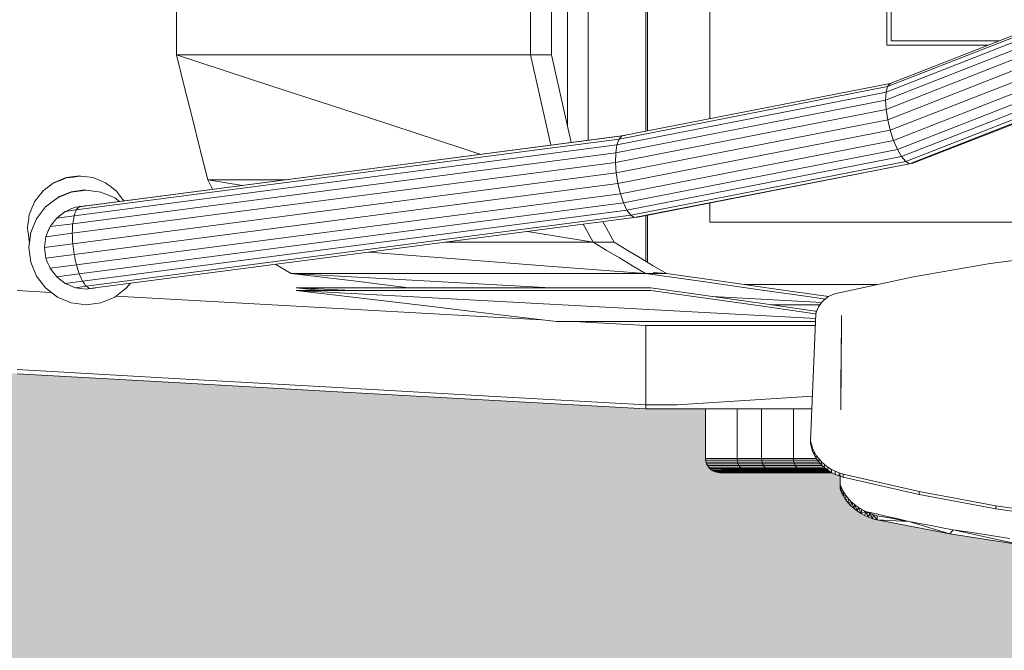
# Model space of a CAD drawing. Header units: inches. Extents: x 1931 to 3173, y 8366 to 8904.
# Tile 29 of 55: x 2881 to 2923, y 8745 to 8772. Entities that reach past the tile are written whole.
import ezdxf

# ---------------------------------------------------------------- set-up
doc = ezdxf.new("R2010")
doc.units = ezdxf.units.IN
doc.header["$MEASUREMENT"] = 0
for name, color, linetype, lineweight in [('A-DETL-GENF-1', 30, 'Continuous', 9), ('C-BLDG-PADS', 91, 'Continuous', 9), ('G-IMPT', 8, 'Continuous', 9)]:
    doc.layers.add(name, color=color, linetype=linetype, lineweight=lineweight)

# ---------------------------------------------------------------- blocks, each defined once
blk = doc.blocks.new('Boat_and_Trailer_14084 - Boat - Trailer - No Boat_dwg-1048090-FLOOR PLAN - BASEMENT')
at = {"layer": 'G-IMPT'}
for p, q in [((-143.026, -38.397), (-141.988, -19.32)), ((-141.988, -19.32), (-142.274, -21.711)), ((-141.988, -19.426), (-141.988, -19.32)), ((-141.988, -19.426), (-141.988, -19.532)), ((-141.988, -19.639), (-141.988, -19.532)), ((-141.988, -19.745), (-141.988, -19.639)), ((-141.988, -19.745), (-141.988, -22.893)), ((-142.561, -24.102), (-142.274, -21.711)), ((-141.988, -22.893), (-141.988, -26.042)), ((-142.561, -24.102), (-142.848, -26.493)), ((-141.988, -26.042), (-141.988, -29.191)), ((-142.848, -26.493), (-143.135, -28.884)), ((-143.135, -31.762), (-143.135, -28.884)), ((-141.988, -29.191), (-141.988, -32.339)), ((-143.135, -31.762), (-143.135, -34.64)), ((-142.274, -34.354), (-141.988, -32.339)), ((-148.669, -34.743), (-148.646, -34.678)), ((-148.616, -34.616), (-148.646, -34.678)), ((-148.646, -35.83), (-148.646, -34.678)), ((-148.577, -34.559), (-148.616, -34.616)), ((-148.616, -35.77), (-148.616, -34.616)), ((-148.577, -34.559), (-148.532, -34.507)), ((-148.577, -35.714), (-148.577, -34.559)), ((-148.48, -34.462), (-148.532, -34.507)), ((-148.532, -35.663), (-148.532, -34.507)), ((-148.422, -34.423), (-148.48, -34.462)), ((-148.48, -34.462), (-148.48, -35.618)), ((-148.422, -34.423), (-148.361, -34.393)), ((-148.422, -35.581), (-148.422, -34.423)), ((-148.295, -34.371), (-148.361, -34.393)), ((-148.361, -35.551), (-148.361, -34.393)), ((-148.227, -34.357), (-148.295, -34.371)), ((-148.295, -35.529), (-148.295, -34.371)), ((-148.158, -34.353), (-148.227, -34.357)), ((-148.227, -35.516), (-148.227, -34.357)), ((-146.344, -34.353), (-148.158, -34.353)), ((-148.158, -35.511), (-148.158, -34.353)), ((-143.135, -34.64), (-143.135, -37.519)), ((-142.561, -36.368), (-142.274, -34.354)), ((-148.682, -34.811), (-148.687, -34.88)), ((-148.687, -36.028), (-148.687, -34.88)), ((-148.669, -34.743), (-148.682, -34.811)), ((-148.682, -35.961), (-148.682, -34.811)), ((-148.669, -35.894), (-148.669, -34.743)), ((-148.569, -36.086), (-148.569, -34.938)), ((-148.616, -35.77), (-148.646, -35.83)), ((-148.577, -35.714), (-148.616, -35.77)), ((-148.616, -35.77), (-148.616, -36.655)), ((-148.577, -35.714), (-148.569, -35.704)), ((-148.577, -35.714), (-148.577, -36.602)), ((-148.532, -35.663), (-148.569, -35.704)), ((-148.489, -35.626), (-148.532, -35.663)), ((-148.532, -35.663), (-148.532, -36.554)), ((-148.48, -35.618), (-148.489, -35.626)), ((-148.422, -35.581), (-148.48, -35.618)), ((-148.48, -36.512), (-148.48, -35.618)), ((-148.361, -35.551), (-148.422, -35.581)), ((-148.422, -36.477), (-148.422, -35.581)), ((-148.361, -35.551), (-148.295, -35.529)), ((-148.361, -35.551), (-148.361, -36.449)), ((-148.227, -35.516), (-148.295, -35.529)), ((-148.295, -36.428), (-148.295, -35.529)), ((-148.158, -35.511), (-148.227, -35.516)), ((-148.227, -36.416), (-148.227, -35.516)), ((-148.158, -36.412), (-148.158, -35.511)), ((-148.158, -35.511), (-146.344, -35.511)), ((-148.682, -35.961), (-148.687, -36.028)), ((-148.687, -36.028), (-148.687, -36.899)), ((-148.669, -35.894), (-148.682, -35.961)), ((-148.682, -36.835), (-148.682, -35.961)), ((-148.646, -35.83), (-148.669, -35.894)), ((-148.669, -36.773), (-148.669, -35.894)), ((-148.646, -36.712), (-148.646, -35.83)), ((-148.569, -36.953), (-148.569, -36.086)), ((-148.489, -36.52), (-148.532, -36.554)), ((-148.48, -36.512), (-148.489, -36.52)), ((-148.422, -36.477), (-148.48, -36.512)), ((-148.48, -37.677), (-148.48, -36.512)), ((-148.422, -36.477), (-148.361, -36.449)), ((-148.422, -37.645), (-148.422, -36.477)), ((-148.295, -36.428), (-148.361, -36.449)), ((-148.361, -37.619), (-148.361, -36.449)), ((-148.227, -36.416), (-148.295, -36.428)), ((-148.295, -37.6), (-148.295, -36.428)), ((-148.158, -36.412), (-148.227, -36.416)), ((-148.227, -37.588), (-148.227, -36.416)), ((-148.158, -37.584), (-148.158, -36.412)), ((-148.158, -36.412), (-146.344, -36.412)), ((-142.848, -38.383), (-142.561, -36.368)), ((-148.682, -36.835), (-148.687, -36.899)), ((-148.669, -36.773), (-148.682, -36.835)), ((-148.682, -36.835), (-148.682, -37.974)), ((-148.646, -36.712), (-148.669, -36.773)), ((-148.669, -36.773), (-148.669, -37.917)), ((-148.646, -36.712), (-148.616, -36.655)), ((-148.646, -36.712), (-148.646, -37.861)), ((-148.577, -36.602), (-148.616, -36.655)), ((-148.616, -37.808), (-148.616, -36.655)), ((-148.577, -36.602), (-148.569, -36.593)), ((-148.577, -37.76), (-148.577, -36.602)), ((-148.532, -36.554), (-148.569, -36.593)), ((-148.532, -36.554), (-148.532, -37.716)), ((-148.687, -36.899), (-148.687, -38.033)), ((-148.569, -38.082), (-148.569, -36.953)), ((-148.361, -37.619), (-148.295, -37.6)), ((-148.227, -37.588), (-148.295, -37.6)), ((-148.295, -38.521), (-148.295, -37.6)), ((-148.158, -37.584), (-148.227, -37.588)), ((-148.227, -38.47), (-148.227, -37.588)), ((-146.344, -37.584), (-148.158, -37.584)), ((-148.158, -38.421), (-148.158, -37.584)), ((-143.135, -38.393), (-143.135, -37.519)), ((-148.669, -37.917), (-148.682, -37.974)), ((-148.646, -37.861), (-148.669, -37.917)), ((-148.669, -38.963), (-148.669, -37.917)), ((-148.646, -37.861), (-148.616, -37.808)), ((-148.646, -38.928), (-148.646, -37.861)), ((-148.616, -37.808), (-148.577, -37.76)), ((-148.616, -38.879), (-148.616, -37.808)), ((-148.577, -37.76), (-148.569, -37.752)), ((-148.577, -38.823), (-148.577, -37.76)), ((-148.532, -37.716), (-148.569, -37.752)), ((-148.489, -37.684), (-148.532, -37.716)), ((-148.532, -37.716), (-148.532, -38.763)), ((-148.48, -37.677), (-148.489, -37.684)), ((-148.422, -37.645), (-148.48, -37.677)), ((-148.48, -38.7), (-148.48, -37.677)), ((-148.422, -37.645), (-148.361, -37.619)), ((-148.422, -38.639), (-148.422, -37.645)), ((-148.361, -38.579), (-148.361, -37.619)), ((-148.682, -37.974), (-148.687, -38.033)), ((-148.687, -38.996), (-148.687, -38.033)), ((-148.682, -38.987), (-148.682, -37.974)), ((-148.569, -38.812), (-148.569, -38.082)), ((-142.851, -38.405), (-142.848, -38.383))]:
    blk.add_line(p, q, dxfattribs=at)
blk = doc.blocks.new('Boat_and_Trailer_14084 - Boat - Ski Bar and Boards_dwg-1048089-FLOOR PLAN - BASEMENT')
at = {"layer": 'G-IMPT'}
for p, q in [((-141.564, -9.783), (-141.056, -9.573)), ((-140.512, -9.501), (-141.056, -9.573)), ((-140.512, -9.501), (-139.967, -9.573)), ((-139.967, -9.573), (-139.46, -9.783)), ((-142.334, -10.553), (-141.999, -10.117)), ((-141.999, -10.117), (-141.564, -9.783)), ((-140.908, -10.127), (-140.809, -10.114)), ((-140.809, -10.114), (-140.71, -10.101)), ((-140.611, -10.088), (-140.71, -10.101)), ((-140.512, -10.075), (-140.611, -10.088)), ((-140.376, -11.113), (-140.512, -10.075)), ((-140.413, -10.088), (-140.512, -10.075)), ((-140.413, -10.088), (-140.314, -10.101)), ((-140.215, -10.114), (-140.314, -10.101)), ((-140.314, -10.101), (-140.116, -10.127)), ((-140.215, -10.114), (-140.116, -10.127)), ((-139.46, -9.783), (-139.024, -10.117)), ((-138.69, -10.553), (-139.024, -10.117)), ((-141.594, -10.523), (-141.515, -10.462)), ((-141.515, -10.462), (-141.435, -10.401)), ((-141.356, -10.341), (-141.435, -10.401)), ((-141.277, -10.28), (-141.356, -10.341)), ((-141.185, -10.242), (-141.277, -10.28)), ((-141.151, -11.246), (-141.277, -10.28)), ((-141.185, -10.242), (-141.092, -10.203)), ((-141, -10.165), (-141.092, -10.203)), ((-141, -10.165), (-140.908, -10.127)), ((-140.772, -11.164), (-140.908, -10.127)), ((-139.989, -11.094), (-140.116, -10.127)), ((-140.116, -10.127), (-140.023, -10.165)), ((-139.931, -10.203), (-140.023, -10.165)), ((-139.747, -10.28), (-139.931, -10.203)), ((-139.931, -10.203), (-139.839, -10.242)), ((-139.747, -10.28), (-139.839, -10.242)), ((-139.638, -11.111), (-139.747, -10.28)), ((-139.667, -10.341), (-139.747, -10.28)), ((-139.588, -10.401), (-139.667, -10.341)), ((-139.588, -10.401), (-139.509, -10.462)), ((-139.509, -10.462), (-139.43, -10.523)), ((-142.334, -10.553), (-142.544, -11.06)), ((-141.837, -10.84), (-141.875, -10.932)), ((-141.776, -10.761), (-141.837, -10.84)), ((-141.754, -11.476), (-141.837, -10.84)), ((-141.776, -10.761), (-141.715, -10.681)), ((-141.715, -10.681), (-141.655, -10.602)), ((-141.655, -10.602), (-141.594, -10.523)), ((-141.485, -11.353), (-141.594, -10.523)), ((-139.346, -11.161), (-139.43, -10.523)), ((-139.43, -10.523), (-139.369, -10.602)), ((-139.308, -10.681), (-139.369, -10.602)), ((-139.247, -10.761), (-139.308, -10.681)), ((-139.187, -10.84), (-139.247, -10.761)), ((-139.148, -10.932), (-139.187, -10.84)), ((-139.134, -11.242), (-139.187, -10.84)), ((-138.479, -11.06), (-138.69, -10.553)), ((-138.657, -10.599), (-138.686, -10.562)), ((-138.657, -10.599), (-138.466, -11.06)), ((-142.616, -11.605), (-142.544, -11.06)), ((-141.99, -11.209), (-142.003, -11.308)), ((-141.952, -11.117), (-141.99, -11.209)), ((-141.938, -11.608), (-141.99, -11.209)), ((-141.952, -11.117), (-141.913, -11.024)), ((-141.875, -10.932), (-141.913, -11.024)), ((-140.962, -11.205), (-141.056, -11.226)), ((-140.962, -11.205), (-141.056, -11.226)), ((-140.867, -11.185), (-140.962, -11.205)), ((-140.867, -11.185), (-140.962, -11.205)), ((-140.772, -11.164), (-140.867, -11.185)), ((-140.772, -11.164), (-140.867, -11.185)), ((-140.673, -11.152), (-140.772, -11.164)), ((-140.673, -11.152), (-140.772, -11.164)), ((-140.772, -11.164), (-138.167, -31.134)), ((-140.574, -11.139), (-140.673, -11.152)), ((-140.574, -11.139), (-140.673, -11.152)), ((-140.475, -11.126), (-140.574, -11.139)), ((-140.475, -11.126), (-140.574, -11.139)), ((-140.475, -11.126), (-140.376, -11.113)), ((-140.475, -11.126), (-140.376, -11.113)), ((-140.376, -11.113), (-140.28, -11.108)), ((-140.376, -11.113), (-140.28, -11.108)), ((-137.772, -31.073), (-140.376, -11.113)), ((-140.183, -11.104), (-140.28, -11.108)), ((-140.183, -11.104), (-140.28, -11.108)), ((-140.086, -11.099), (-140.183, -11.104)), ((-140.086, -11.099), (-140.183, -11.104)), ((-140.086, -11.099), (-139.989, -11.094)), ((-140.086, -11.099), (-139.989, -11.094)), ((-139.989, -11.094), (-139.946, -11.096)), ((-137.386, -31.047), (-139.989, -11.094)), ((-139.989, -11.094), (-139.946, -11.096)), ((-139.946, -11.096), (-139.902, -11.099)), ((-139.902, -11.099), (-139.858, -11.101)), ((-139.814, -11.103), (-139.858, -11.101)), ((-139.814, -11.103), (-139.858, -11.101)), ((-139.77, -11.105), (-139.814, -11.103)), ((-139.77, -11.105), (-139.814, -11.103)), ((-139.77, -11.105), (-139.726, -11.107)), ((-139.77, -11.105), (-139.726, -11.107)), ((-139.682, -11.109), (-139.726, -11.107)), ((-139.682, -11.109), (-139.726, -11.107)), ((-139.638, -11.111), (-139.682, -11.109)), ((-139.638, -11.111), (-139.682, -11.109)), ((-139.565, -11.123), (-139.638, -11.111)), ((-137.036, -31.055), (-139.638, -11.111)), ((-139.565, -11.123), (-139.638, -11.111)), ((-139.492, -11.136), (-139.565, -11.123)), ((-139.492, -11.136), (-139.565, -11.123)), ((-139.419, -11.149), (-139.492, -11.136)), ((-139.419, -11.149), (-139.492, -11.136)), ((-139.419, -11.149), (-139.346, -11.161)), ((-139.419, -11.149), (-139.346, -11.161)), ((-139.346, -11.161), (-139.293, -11.181)), ((-136.745, -31.099), (-139.346, -11.161)), ((-139.346, -11.161), (-139.293, -11.181)), ((-139.293, -11.181), (-139.24, -11.201)), ((-139.293, -11.181), (-139.24, -11.201)), ((-139.187, -11.221), (-139.24, -11.201)), ((-139.187, -11.221), (-139.24, -11.201)), ((-139.148, -10.932), (-139.11, -11.024)), ((-139.072, -11.117), (-139.11, -11.024)), ((-139.034, -11.209), (-139.072, -11.117)), ((-139.016, -11.347), (-139.034, -11.209)), ((-138.408, -11.605), (-138.479, -11.06)), ((-138.466, -11.06), (-138.401, -11.555)), ((-142.042, -11.605), (-142.029, -11.506)), ((-142.029, -11.506), (-142.016, -11.407)), ((-142.003, -11.308), (-142.016, -11.407)), ((-141.892, -11.575), (-141.846, -11.542)), ((-141.892, -11.575), (-141.846, -11.542)), ((-141.846, -11.542), (-141.8, -11.509)), ((-141.846, -11.542), (-141.8, -11.509)), ((-141.754, -11.476), (-141.8, -11.509)), ((-141.754, -11.476), (-141.8, -11.509)), ((-141.687, -11.445), (-141.754, -11.476)), ((-141.687, -11.445), (-141.754, -11.476)), ((-139.146, -31.467), (-141.754, -11.476)), ((-141.687, -11.445), (-141.62, -11.414)), ((-141.687, -11.445), (-141.62, -11.414)), ((-141.485, -11.353), (-141.62, -11.414)), ((-141.62, -11.414), (-141.553, -11.383)), ((-141.62, -11.414), (-141.553, -11.383)), ((-141.485, -11.353), (-141.553, -11.383)), ((-141.485, -11.353), (-141.553, -11.383)), ((-141.402, -11.326), (-141.485, -11.353)), ((-141.402, -11.326), (-141.485, -11.353)), ((-138.878, -31.338), (-141.485, -11.353)), ((-141.318, -11.299), (-141.402, -11.326)), ((-141.318, -11.299), (-141.402, -11.326)), ((-141.234, -11.273), (-141.318, -11.299)), ((-141.234, -11.273), (-141.318, -11.299)), ((-141.151, -11.246), (-141.234, -11.273)), ((-141.151, -11.246), (-141.234, -11.273)), ((-141.056, -11.226), (-141.151, -11.246)), ((-141.056, -11.226), (-141.151, -11.246)), ((-141.151, -11.246), (-138.544, -31.224)), ((-139.134, -11.242), (-139.187, -11.221)), ((-139.134, -11.242), (-139.187, -11.221)), ((-139.134, -11.242), (-139.105, -11.268)), ((-136.534, -31.175), (-139.134, -11.242)), ((-139.134, -11.242), (-139.105, -11.268)), ((-139.105, -11.268), (-139.075, -11.294)), ((-139.105, -11.268), (-139.075, -11.294)), ((-139.045, -11.32), (-139.075, -11.294)), ((-139.045, -11.32), (-139.075, -11.294)), ((-139.016, -11.347), (-139.045, -11.32)), ((-139.016, -11.347), (-139.045, -11.32)), ((-139.027, -11.259), (-139.021, -11.309)), ((-139.014, -11.359), (-139.021, -11.309)), ((-139.016, -11.347), (-139.014, -11.362)), ((-139.007, -11.409), (-139.016, -11.347)), ((-136.415, -31.278), (-139.016, -11.347)), ((-139.016, -11.347), (-139.014, -11.362)), ((-139.007, -11.409), (-139.014, -11.359)), ((-139.012, -11.378), (-139.014, -11.362)), ((-139.012, -11.378), (-139.014, -11.362)), ((-139.009, -11.393), (-139.012, -11.378)), ((-139.009, -11.393), (-139.012, -11.378)), ((-139.007, -11.409), (-139.009, -11.393)), ((-139.007, -11.409), (-139.009, -11.393)), ((-139.001, -11.458), (-139.007, -11.409)), ((-138.994, -11.507), (-139.001, -11.458)), ((-138.988, -11.556), (-138.994, -11.507)), ((-138.982, -11.605), (-138.988, -11.556)), ((-138.401, -11.555), (-138.408, -11.605)), ((-142.616, -11.605), (-142.544, -12.15)), ((-142.024, -11.74), (-142.042, -11.605)), ((-142.042, -11.605), (-142.035, -11.654)), ((-142.029, -11.703), (-142.023, -11.752)), ((-142.003, -11.707), (-142.024, -11.74)), ((-142.003, -11.707), (-142.024, -11.74)), ((-139.415, -31.737), (-142.024, -11.74)), ((-142.018, -11.786), (-142.016, -11.801)), ((-142.009, -11.851), (-142.003, -11.901)), ((-142.003, -11.707), (-141.981, -11.674)), ((-142.003, -11.707), (-141.981, -11.674)), ((-142.003, -11.901), (-141.996, -11.951)), ((-141.981, -11.674), (-141.959, -11.641)), ((-141.981, -11.674), (-141.959, -11.641)), ((-141.959, -11.641), (-141.938, -11.608)), ((-141.959, -11.641), (-141.938, -11.608)), ((-141.938, -11.608), (-141.892, -11.575)), ((-141.938, -11.608), (-141.892, -11.575)), ((-139.329, -31.603), (-141.938, -11.608)), ((-136.399, -31.4), (-138.982, -11.605)), ((-138.408, -11.605), (-138.479, -12.15)), ((-142.334, -12.657), (-142.544, -12.15)), ((-138.69, -12.657), (-138.479, -12.15)), ((-142.334, -12.657), (-141.999, -13.093)), ((-138.69, -12.657), (-138.822, -12.829)), ((-141.831, -13.222), (-141.999, -13.093)), ((-141.988, -19.32), (-142.085, -20.131)), ((-142.085, -21.107), (-141.988, -19.32)), ((-141.988, -19.426), (-141.988, -19.32)), ((-141.988, -19.426), (-141.988, -19.532)), ((-141.988, -19.639), (-141.988, -19.532)), ((-141.988, -19.745), (-141.988, -19.639)), ((-141.988, -19.745), (-141.988, -22.893)), ((-141.988, -22.893), (-141.988, -26.042)), ((-141.988, -26.042), (-141.988, -29.191)), ((-141.988, -29.191), (-141.988, -32.339)), ((-137.772, -31.073), (-138.167, -31.134)), ((-137.772, -31.073), (-137.386, -31.047)), ((-137.772, -31.073), (-135.821, -41.044)), ((-137.036, -31.055), (-137.386, -31.047)), ((-137.386, -31.047), (-135.442, -40.984)), ((-136.745, -31.099), (-137.036, -31.055)), ((-137.036, -31.055), (-135.097, -40.963)), ((-139.146, -31.467), (-138.878, -31.338)), ((-138.878, -31.338), (-138.544, -31.224)), ((-138.878, -31.338), (-136.909, -41.402)), ((-138.167, -31.134), (-138.544, -31.224)), ((-138.544, -31.224), (-136.58, -41.26)), ((-138.167, -31.134), (-136.209, -41.138)), ((-136.745, -31.099), (-134.811, -40.982)), ((-136.745, -31.099), (-136.534, -31.175)), ((-134.603, -41.04), (-136.534, -31.175)), ((-136.534, -31.175), (-136.415, -31.278)), ((-136.399, -31.4), (-136.415, -31.278)), ((-136.415, -31.278), (-134.487, -41.133)), ((-139.329, -31.603), (-139.415, -31.737)), ((-139.399, -31.86), (-139.415, -31.737)), ((-139.415, -31.737), (-137.437, -41.847)), ((-139.146, -31.467), (-139.329, -31.603)), ((-139.329, -31.603), (-137.352, -41.706)), ((-139.146, -31.467), (-137.172, -41.554)), ((-139.399, -31.86), (-137.421, -41.968)), ((-142.274, -34.354), (-141.988, -32.339)), ((-142.561, -36.368), (-142.274, -34.354)), ((-142.848, -38.383), (-142.561, -36.368)), ((-147.994, -38.285), (-148.128, -38.346)), ((-147.88, -38.285), (-148.015, -38.346)), ((-147.854, -38.239), (-147.994, -38.285)), ((-147.88, -38.285), (-147.994, -38.285)), ((-147.741, -38.239), (-147.88, -38.285)), ((-147.712, -38.207), (-147.854, -38.239)), ((-147.854, -38.239), (-147.741, -38.239)), ((-147.598, -38.207), (-147.741, -38.239)), ((-147.598, -38.207), (-147.712, -38.207)), ((-147.598, -38.207), (-142.949, -38.405)), ((-148.596, -38.72), (-148.492, -38.608)), ((-148.492, -38.608), (-148.378, -38.508)), ((-148.492, -38.608), (-148.379, -38.608)), ((-148.483, -38.72), (-148.379, -38.608)), ((-148.265, -38.508), (-148.379, -38.608)), ((-148.257, -38.421), (-148.378, -38.508)), ((-148.378, -38.508), (-148.265, -38.508)), ((-148.144, -38.421), (-148.265, -38.508)), ((-148.257, -38.421), (-148.128, -38.346)), ((-148.257, -38.421), (-148.144, -38.421)), ((-148.015, -38.346), (-148.144, -38.421)), ((-148.128, -38.346), (-148.015, -38.346)), ((-142.949, -38.405), (-142.859, -38.429)), ((-142.772, -38.463), (-142.859, -38.429)), ((-142.855, -38.431), (-142.848, -38.383)), ((-142.688, -38.505), (-142.772, -38.463)), ((-142.688, -38.505), (-142.608, -38.556)), ((-142.533, -38.615), (-142.608, -38.556)), ((-142.463, -38.681), (-142.533, -38.615)), ((-142.463, -38.681), (-142.399, -38.754)), ((-148.843, -39.112), (-148.772, -38.973)), ((-148.772, -38.973), (-148.689, -38.842)), ((-148.772, -38.973), (-148.659, -38.973)), ((-148.659, -38.973), (-148.73, -39.112)), ((-148.689, -38.842), (-148.596, -38.72)), ((-148.689, -38.842), (-148.576, -38.842)), ((-148.659, -38.973), (-148.576, -38.842)), ((-148.596, -38.72), (-148.483, -38.72)), ((-148.483, -38.72), (-148.576, -38.842)), ((-142.341, -38.833), (-142.399, -38.754)), ((-142.341, -38.833), (-142.291, -38.918)), ((-142.248, -39.007), (-142.291, -38.918)), ((-142.213, -39.101), (-142.248, -39.007)), ((-149.636, -39.416), (-149.503, -39.348)), ((-148.947, -39.41), (-149.587, -42.194)), ((-149.503, -39.348), (-149.365, -39.293)), ((-149.489, -39.422), (-149.503, -39.348)), ((-149.356, -39.352), (-149.503, -39.348)), ((-149.489, -39.422), (-149.456, -39.404)), ((-149.474, -42.194), (-148.834, -39.41)), ((-149.422, -39.387), (-149.456, -39.404)), ((-149.389, -39.369), (-149.422, -39.387)), ((-149.389, -39.369), (-149.356, -39.352)), ((-149.365, -39.293), (-148.845, -39.298)), ((-149.356, -39.352), (-149.365, -39.293)), ((-149.365, -39.293), (-149.218, -39.297)), ((-149.356, -39.352), (-149.322, -39.338)), ((-149.322, -39.338), (-149.288, -39.324)), ((-149.288, -39.324), (-149.254, -39.31)), ((-149.254, -39.31), (-149.218, -39.297)), ((-148.914, -39.299), (-149.218, -39.297)), ((-148.947, -39.41), (-148.901, -39.258)), ((-148.947, -39.41), (-148.834, -39.41)), ((-148.901, -39.258), (-148.843, -39.112)), ((-148.901, -39.258), (-148.788, -39.258)), ((-148.843, -39.112), (-148.73, -39.112)), ((-148.788, -39.258), (-148.834, -39.41)), ((-148.788, -39.258), (-148.73, -39.112)), ((-143.257, -39.342), (-146.479, -39.317)), ((-145.731, -39.322), (-143.257, -39.342)), ((-143.257, -39.342), (-145.569, -39.324)), ((-143.16, -39.341), (-143.257, -39.342)), ((-143.257, -39.342), (-143.069, -39.343)), ((-143.257, -39.342), (-143.052, -39.343)), ((-143.013, -39.342), (-143.16, -39.341)), ((-143.069, -39.343), (-143.052, -39.343)), ((-142.186, -39.198), (-142.213, -39.101)), ((-142.186, -39.198), (-141.591, -41.99)), ((-149.996, -39.692), (-150.101, -39.806)), ((-149.85, -39.707), (-150.101, -39.806)), ((-149.996, -39.692), (-149.883, -39.588)), ((-149.85, -39.707), (-149.996, -39.692)), ((-149.902, -39.766), (-149.928, -39.795)), ((-149.902, -39.766), (-149.876, -39.737)), ((-149.763, -39.496), (-149.883, -39.588)), ((-149.85, -39.707), (-149.883, -39.588)), ((-149.883, -39.588), (-149.737, -39.6)), ((-149.85, -39.707), (-149.876, -39.737)), ((-149.85, -39.707), (-149.821, -39.68)), ((-149.793, -39.654), (-149.821, -39.68)), ((-149.793, -39.654), (-149.765, -39.627)), ((-149.765, -39.627), (-149.737, -39.6)), ((-149.636, -39.416), (-149.763, -39.496)), ((-149.616, -39.505), (-149.763, -39.496)), ((-149.763, -39.496), (-149.737, -39.6)), ((-149.707, -39.576), (-149.737, -39.6)), ((-149.676, -39.553), (-149.707, -39.576)), ((-149.646, -39.529), (-149.676, -39.553)), ((-149.616, -39.505), (-149.646, -39.529)), ((-149.489, -39.422), (-149.636, -39.416)), ((-149.636, -39.416), (-149.616, -39.505)), ((-149.584, -39.484), (-149.616, -39.505)), ((-149.552, -39.463), (-149.584, -39.484)), ((-149.521, -39.443), (-149.552, -39.463)), ((-149.521, -39.443), (-149.489, -39.422)), ((-150.281, -40.062), (-150.355, -40.202)), ((-150.281, -40.062), (-150.196, -39.93)), ((-150.281, -40.062), (-150.049, -39.953)), ((-150.134, -40.089), (-150.281, -40.062)), ((-150.281, -40.062), (-150.207, -40.23)), ((-150.101, -39.806), (-150.196, -39.93)), ((-149.954, -39.825), (-150.196, -39.93)), ((-150.196, -39.93), (-150.049, -39.953)), ((-150.152, -40.124), (-150.171, -40.16)), ((-150.152, -40.124), (-150.134, -40.089)), ((-150.134, -40.089), (-150.113, -40.055)), ((-150.113, -40.055), (-150.092, -40.021)), ((-150.101, -39.806), (-149.954, -39.825)), ((-150.092, -40.021), (-150.07, -39.987)), ((-150.049, -39.953), (-150.07, -39.987)), ((-150.025, -39.921), (-150.049, -39.953)), ((-150.002, -39.889), (-150.025, -39.921)), ((-149.978, -39.857), (-150.002, -39.889)), ((-149.978, -39.857), (-149.954, -39.825)), ((-149.954, -39.825), (-149.928, -39.795)), ((-150.47, -40.501), (-150.419, -40.349)), ((-150.47, -40.501), (-150.271, -40.37)), ((-150.419, -40.349), (-150.355, -40.202)), ((-150.207, -40.23), (-150.419, -40.349)), ((-150.419, -40.349), (-150.271, -40.37)), ((-150.207, -40.23), (-150.355, -40.202)), ((-150.31, -40.477), (-150.323, -40.513)), ((-150.297, -40.441), (-150.31, -40.477)), ((-150.207, -40.23), (-150.298, -40.627)), ((-150.284, -40.406), (-150.297, -40.441)), ((-150.271, -40.37), (-150.284, -40.406)), ((-150.256, -40.336), (-150.271, -40.37)), ((-150.24, -40.302), (-150.256, -40.336)), ((-150.224, -40.268), (-150.24, -40.302)), ((-150.207, -40.23), (-150.224, -40.268)), ((-150.207, -40.23), (-150.189, -40.195)), ((-150.171, -40.16), (-150.189, -40.195)), ((-150.51, -40.658), (-151.022, -43.319)), ((-150.571, -41.818), (-150.51, -40.658)), ((-150.51, -40.658), (-150.47, -40.501)), ((-150.51, -40.658), (-150.323, -40.513)), ((-150.51, -40.658), (-150.363, -40.659)), ((-150.47, -40.501), (-150.323, -40.513)), ((-150.415, -40.949), (-150.363, -40.659)), ((-150.389, -41.024), (-150.298, -40.627)), ((-150.363, -40.659), (-150.353, -40.623)), ((-150.353, -40.623), (-150.343, -40.586)), ((-150.333, -40.549), (-150.343, -40.586)), ((-150.323, -40.513), (-150.333, -40.549)), ((-150.48, -41.421), (-150.389, -41.024)), ((-150.467, -41.238), (-150.415, -40.949)), ((-136.209, -41.138), (-136.58, -41.26)), ((-135.821, -41.044), (-136.209, -41.138)), ((-136.209, -41.138), (-134.248, -46.148)), ((-135.442, -40.984), (-135.821, -41.044)), ((-135.821, -41.044), (-133.871, -46.025)), ((-135.097, -40.963), (-135.442, -40.984)), ((-135.442, -40.984), (-133.503, -45.937)), ((-134.811, -40.982), (-135.097, -40.963)), ((-135.097, -40.963), (-133.169, -45.89)), ((-134.811, -40.982), (-134.603, -41.04)), ((-134.811, -40.982), (-132.891, -45.887)), ((-134.603, -41.04), (-134.487, -41.133)), ((-134.603, -41.04), (-132.689, -45.93)), ((-134.487, -41.133), (-132.576, -46.014)), ((-150.571, -41.818), (-150.48, -41.421)), ((-150.571, -41.818), (-150.519, -41.528)), ((-150.519, -41.528), (-150.467, -41.238)), ((-137.172, -41.554), (-137.352, -41.706)), ((-137.172, -41.554), (-136.909, -41.402)), ((-137.172, -41.554), (-135.183, -46.636)), ((-136.909, -41.402), (-136.58, -41.26)), ((-136.909, -41.402), (-134.927, -46.464)), ((-136.58, -41.26), (-134.608, -46.298)), ((-150.571, -41.818), (-151.022, -43.319)), ((-150.571, -41.818), (-150.648, -42.226)), ((-137.352, -41.706), (-137.437, -41.847)), ((-137.421, -41.968), (-137.437, -41.847)), ((-137.437, -41.847), (-135.44, -46.949)), ((-137.352, -41.706), (-135.357, -46.802)), ((-150.648, -42.226), (-150.724, -42.634)), ((-149.587, -42.194), (-150.112, -45.008)), ((-149.999, -45.008), (-149.474, -42.194)), ((-149.587, -42.194), (-149.474, -42.194)), ((-141.591, -41.99), (-141.103, -44.807)), ((-137.421, -41.968), (-135.424, -47.069)), ((-150.724, -42.634), (-150.8, -43.043)), ((-151.022, -43.319), (-151.442, -46)), ((-151.022, -43.319), (-150.876, -43.451)), ((-150.8, -43.043), (-150.876, -43.451)), ((-151.442, -46), (-150.876, -43.451)), ((-150.876, -43.451), (-150.982, -44.143)), ((-150.982, -44.143), (-151.087, -44.835)), ((-151.087, -44.835), (-151.192, -45.526)), ((-140.723, -47.643), (-141.103, -44.807)), ((-150.522, -47.845), (-150.112, -45.008)), ((-150.409, -47.845), (-149.999, -45.008)), ((-150.112, -45.008), (-149.999, -45.008))]:
    blk.add_line(p, q, dxfattribs=at)
blk = doc.blocks.new('Boat_and_Trailer_14084 - Boat - For Trailer and Bars_dwg-1048088-FLOOR PLAN - BASEMENT')
at = {"layer": 'G-IMPT'}
for p, q in [((-145.67, -9.26), (-145.992, -15.034)), ((-145.992, -15.034), (-145.67, -9.26)), ((-145.992, -15.034), (-145.67, -9.26)), ((-145.839, -15.034), (-145.517, -9.26)), ((-145.839, -15.034), (-145.517, -9.26)), ((-142.609, -9.26), (-142.679, -10.518)), ((-142.679, -10.518), (-142.609, -9.26)), ((-140.834, -9.718), (-140.809, -9.708)), ((-140.809, -9.708), (-140.685, -9.692)), ((-140.685, -9.692), (-140.561, -9.675)), ((-140.561, -9.675), (-140.438, -9.659)), ((-140.438, -9.659), (-140.314, -9.643)), ((-140.19, -9.659), (-140.314, -9.643)), ((-140.19, -9.659), (-140.066, -9.675)), ((-140.066, -9.675), (-139.943, -9.692)), ((-139.943, -9.692), (-139.819, -9.708)), ((-139.819, -9.708), (-139.704, -9.756)), ((-139.588, -9.803), (-139.704, -9.756)), ((-139.473, -9.851), (-139.588, -9.803)), ((-139.473, -9.851), (-139.358, -9.899)), ((-139.259, -9.975), (-139.358, -9.899)), ((-139.259, -9.975), (-139.16, -10.051)), ((-139.16, -10.051), (-139.06, -10.127)), ((-139.06, -10.127), (-138.961, -10.203)), ((-138.961, -10.203), (-138.893, -10.293)), ((-138.893, -10.293), (-138.824, -10.383)), ((-138.824, -10.383), (-138.755, -10.472)), ((-138.824, -10.383), (-138.686, -10.562)), ((-138.755, -10.472), (-138.686, -10.562)), ((-138.657, -10.599), (-138.686, -10.562)), ((-138.686, -10.562), (-138.634, -10.687)), ((-138.657, -10.599), (-138.686, -10.562)), ((-138.686, -10.562), (-138.634, -10.687)), ((-138.657, -10.599), (-138.466, -11.06)), ((-138.657, -10.599), (-138.466, -11.06)), ((-138.634, -10.687), (-138.583, -10.811)), ((-138.583, -10.811), (-138.634, -10.687)), ((-138.583, -10.811), (-138.531, -10.936)), ((-138.583, -10.811), (-138.531, -10.936)), ((-138.531, -10.936), (-138.479, -11.06)), ((-138.531, -10.936), (-138.479, -11.06)), ((-138.479, -11.06), (-138.462, -11.197)), ((-138.462, -11.197), (-138.479, -11.06)), ((-138.466, -11.06), (-138.401, -11.555)), ((-138.466, -11.06), (-138.401, -11.555)), ((-138.444, -11.333), (-138.462, -11.197)), ((-138.444, -11.333), (-138.462, -11.197)), ((-138.444, -11.333), (-138.426, -11.469)), ((-138.444, -11.333), (-138.426, -11.469)), ((-138.426, -11.469), (-138.408, -11.605)), ((-138.408, -11.605), (-138.426, -11.469)), ((-138.401, -11.555), (-138.408, -11.605)), ((-138.401, -11.555), (-138.408, -11.605)), ((-138.452, -11.939), (-138.422, -11.716)), ((-138.452, -11.939), (-138.437, -11.828)), ((-138.437, -11.828), (-138.422, -11.716)), ((-138.422, -11.716), (-138.408, -11.605)), ((-138.61, -12.397), (-138.562, -12.281)), ((-138.562, -12.281), (-138.514, -12.166)), ((-138.466, -12.051), (-138.514, -12.166)), ((-138.452, -11.939), (-138.466, -12.051)), ((-138.809, -12.71), (-138.733, -12.611)), ((-138.657, -12.512), (-138.733, -12.611)), ((-138.61, -12.397), (-138.657, -12.512)), ((-142.813, -12.901), (-143.686, -28.526)), ((-143.686, -28.526), (-142.813, -12.901)), ((-139.16, -13.06), (-139.06, -12.984)), ((-138.961, -12.908), (-139.06, -12.984)), ((-138.885, -12.809), (-138.961, -12.908)), ((-138.885, -12.809), (-138.809, -12.71)), ((-139.32, -13.183), (-139.259, -13.136)), ((-139.259, -13.136), (-139.16, -13.06)), ((-146.315, -20.808), (-145.992, -15.034)), ((-146.315, -20.808), (-145.992, -15.034)), ((-146.315, -20.808), (-145.992, -15.034)), ((-146.162, -20.808), (-145.839, -15.034)), ((-146.162, -20.808), (-145.839, -15.034)), ((-135.102, -18.619), (-133.954, -15.112)), ((-135.102, -18.619), (-133.954, -15.112)), ((-135.102, -15.399), (-133.954, -15.112)), ((-133.954, -15.112), (-135.102, -15.399)), ((-133.954, -18.364), (-133.954, -15.112)), ((-133.954, -15.112), (-130.703, -15.112)), ((-133.954, -28.118), (-133.954, -15.112)), ((-133.954, -15.112), (-121.713, -15.112)), ((-136.249, -15.686), (-135.102, -15.399)), ((-136.249, -15.686), (-135.102, -15.399)), ((-137.397, -15.973), (-136.249, -15.686)), ((-137.397, -15.973), (-136.249, -15.686)), ((-137.397, -15.973), (-136.249, -15.686)), ((-138.545, -16.26), (-138.896, -16.435)), ((-138.896, -16.435), (-138.545, -16.26)), ((-138.896, -16.435), (-138.545, -16.26)), ((-138.752, -17.538), (-138.545, -16.26)), ((-138.752, -17.538), (-138.545, -16.26)), ((-138.545, -16.26), (-137.397, -15.973)), ((-138.545, -16.26), (-137.397, -15.973)), ((-138.545, -16.26), (-137.397, -15.973)), ((-138.545, -19.127), (-138.545, -16.26)), ((-138.545, -16.26), (-138.545, -16.451)), ((-138.545, -19.127), (-138.545, -16.26)), ((-138.545, -16.451), (-138.545, -16.48)), ((-133.954, -21.615), (-133.954, -18.364)), ((-141.653, -18.762), (-141.988, -19.32)), ((-136.249, -22.127), (-135.102, -18.619)), ((-136.249, -22.127), (-135.102, -18.619)), ((-142.507, -28.861), (-141.988, -19.32)), ((-141.988, -19.32), (-142.274, -21.711)), ((-141.988, -19.32), (-142.274, -21.711)), ((-142.274, -21.711), (-141.988, -19.32)), ((-141.988, -19.426), (-141.988, -19.32)), ((-141.988, -19.32), (-141.988, -19.426)), ((-141.988, -19.426), (-141.988, -19.532)), ((-141.988, -19.532), (-141.988, -19.426)), ((-141.988, -19.639), (-141.988, -19.532)), ((-141.988, -19.532), (-141.988, -19.639)), ((-141.988, -19.745), (-141.988, -19.639)), ((-141.988, -19.639), (-141.988, -19.745)), ((-141.988, -19.745), (-141.988, -22.893)), ((-141.988, -19.745), (-141.988, -22.893)), ((-146.638, -26.582), (-146.315, -20.808)), ((-146.638, -26.582), (-146.315, -20.808)), ((-146.638, -26.582), (-146.315, -20.808)), ((-146.485, -26.582), (-146.162, -20.808)), ((-146.485, -26.582), (-146.162, -20.808)), ((-133.954, -24.867), (-133.954, -21.615)), ((-142.507, -23.649), (-142.274, -21.711)), ((-142.507, -23.649), (-142.274, -21.711)), ((-142.507, -23.649), (-142.274, -21.711)), ((-141.207, -22.18), (-141.414, -24.873)), ((-141.207, -22.18), (-141.414, -24.873)), ((-137.397, -25.634), (-136.249, -22.127)), ((-137.397, -25.634), (-136.249, -22.127)), ((-141.988, -22.893), (-141.988, -26.042)), ((-141.988, -26.042), (-141.988, -22.893)), ((-141.701, -28.606), (-141.414, -24.873)), ((-141.701, -28.606), (-141.414, -24.873)), ((-133.954, -28.118), (-133.954, -24.867)), ((-140.84, -27.167), (-140.84, -24.991)), ((-140.84, -24.991), (-140.84, -27.167)), ((-137.611, -26.287), (-137.397, -25.634)), ((-137.611, -26.287), (-137.397, -25.634)), ((-141.988, -26.042), (-141.988, -29.191)), ((-141.988, -29.191), (-141.988, -26.042)), ((-146.961, -32.356), (-146.638, -26.582)), ((-146.638, -26.582), (-146.961, -32.356)), ((-146.961, -32.356), (-146.638, -26.582)), ((-146.808, -32.356), (-146.485, -26.582)), ((-146.808, -32.356), (-146.485, -26.582)), ((-140.84, -30.421), (-140.84, -27.167)), ((-140.84, -30.421), (-140.84, -27.167)), ((-140.447, -27.999), (-140.84, -30.421)), ((-140.447, -27.999), (-140.84, -30.421)), ((-137.279, -28.86), (-133.954, -28.118)), ((-133.954, -28.118), (-137.279, -28.86)), ((-133.954, -28.118), (-133.954, -28.31)), ((-90.727, -28.118), (-133.954, -28.118)), ((-133.954, -28.31), (-133.954, -28.118)), ((-121.713, -28.118), (-133.954, -28.118)), ((-133.954, -28.501), (-133.954, -28.31)), ((-133.954, -28.692), (-133.954, -28.501)), ((-141.988, -32.339), (-141.701, -28.606)), ((-141.988, -32.339), (-141.701, -28.606)), ((-137.181, -29.603), (-133.954, -28.884)), ((-133.954, -28.884), (-137.181, -29.603)), ((-133.954, -28.692), (-133.954, -28.884)), ((-133.954, -28.884), (-133.954, -28.692)), ((-133.954, -28.884), (-90.727, -28.884)), ((-90.727, -28.884), (-133.954, -28.884)), ((-141.988, -29.191), (-141.988, -32.339)), ((-141.988, -32.339), (-141.988, -29.191)), ((-136.595, -29.472), (-122.736, -29.472)), ((-143.752, -29.704), (-143.9, -32.356)), ((-143.9, -32.356), (-143.752, -29.704)), ((-140.84, -30.421), (-140.266, -30.101)), ((-140.84, -30.421), (-140.266, -30.101)), ((-140.266, -30.101), (-140.18, -30.053)), ((-140.18, -30.053), (-140.266, -30.101)), ((-137.102, -30.237), (-121.971, -30.237)), ((-141.127, -30.9), (-140.84, -30.421)), ((-140.84, -30.421), (-140.84, -30.612)), ((-140.84, -30.421), (-140.84, -30.612)), ((-140.84, -30.421), (-140.84, -30.612)), ((-140.84, -30.803), (-140.84, -30.612)), ((-140.84, -30.612), (-140.84, -30.803)), ((-141.127, -30.9), (-141.414, -31.38)), ((-140.84, -30.995), (-140.84, -30.803)), ((-140.84, -31.186), (-140.266, -30.866)), ((-140.84, -31.186), (-140.266, -30.866)), ((-140.84, -30.995), (-140.84, -31.186)), ((-140.266, -30.866), (-140.087, -30.766)), ((-140.087, -30.766), (-140.266, -30.866)), ((-141.414, -31.38), (-141.701, -31.86)), ((-140.84, -31.186), (-141.127, -31.665)), ((-141.127, -31.665), (-141.414, -32.145)), ((-141.701, -31.86), (-141.988, -32.339)), ((-141.414, -32.145), (-141.701, -32.625)), ((-146.961, -32.356), (-146.922, -32.356)), ((-146.961, -32.356), (-146.961, -38.094)), ((-146.961, -32.356), (-146.961, -38.094)), ((-146.961, -32.356), (-146.922, -32.356)), ((-146.961, -32.356), (-146.961, -38.094)), ((-146.922, -32.356), (-146.884, -32.356)), ((-146.922, -32.356), (-146.884, -32.356)), ((-146.884, -32.356), (-146.846, -32.356)), ((-146.884, -32.356), (-146.846, -32.356)), ((-146.846, -32.356), (-146.808, -32.356)), ((-146.846, -32.356), (-146.808, -32.356)), ((-146.808, -32.356), (-146.081, -32.356)), ((-146.808, -32.356), (-146.808, -32.643)), ((-146.081, -32.356), (-146.808, -32.356)), ((-146.808, -32.356), (-146.808, -32.643)), ((-146.081, -32.356), (-145.354, -32.356)), ((-145.354, -32.356), (-146.081, -32.356)), ((-145.354, -32.356), (-144.627, -32.356)), ((-145.354, -32.356), (-144.627, -32.356)), ((-144.627, -32.356), (-143.9, -32.356)), ((-144.627, -32.356), (-143.9, -32.356)), ((-143.9, -32.356), (-143.9, -38.094)), ((-143.9, -38.094), (-143.9, -32.356)), ((-142.274, -34.354), (-141.988, -32.339)), ((-141.988, -32.339), (-142.274, -34.354)), ((-141.988, -32.531), (-141.988, -32.339)), ((-141.988, -32.531), (-141.988, -32.339)), ((-141.988, -32.722), (-141.988, -32.531)), ((-141.988, -32.722), (-141.988, -32.531)), ((-141.57, -32.407), (-139.849, -32.407)), ((-139.849, -32.407), (-141.57, -32.407)), ((-141.54, -32.356), (-139.859, -32.356)), ((-139.859, -32.356), (-141.54, -32.356)), ((-136.761, -32.356), (-131.672, -32.356)), ((-136.761, -32.356), (-131.672, -32.356)), ((-131.672, -32.407), (-136.751, -32.407)), ((-131.672, -32.407), (-136.751, -32.407)), ((-146.808, -32.643), (-146.808, -32.93)), ((-146.808, -32.93), (-146.808, -32.643)), ((-141.988, -33.104), (-141.95, -32.622)), ((-141.701, -32.625), (-141.988, -33.104)), ((-141.988, -32.722), (-141.988, -32.913)), ((-146.808, -32.93), (-146.808, -33.217)), ((-146.808, -33.217), (-146.808, -32.93)), ((-146.808, -33.504), (-146.808, -33.217)), ((-146.808, -33.504), (-146.808, -33.217)), ((-141.988, -33.104), (-142.274, -35.119)), ((-141.988, -32.913), (-141.988, -33.104)), ((-146.808, -33.504), (-146.494, -38.467)), ((-146.494, -38.467), (-146.808, -33.504)), ((-142.561, -36.368), (-142.274, -34.354)), ((-142.274, -34.354), (-142.561, -36.368)), ((-140.101, -54.33), (-140.101, -34.702)), ((-139.4, -34.702), (-140.101, -34.702)), ((-120.947, -34.702), (-136.302, -34.702)), ((-143.049, -38.809), (-142.831, -34.802)), ((-142.274, -35.119), (-142.561, -37.133)), ((-142.396, -35.972), (-142.396, -38.126)), ((-142.396, -38.126), (-142.396, -35.972)), ((-142.848, -38.383), (-142.561, -36.368)), ((-142.848, -38.383), (-142.561, -36.368)), ((-143.135, -36.941), (-143.135, -37.519)), ((-142.837, -39.065), (-142.561, -37.133)), ((-143.135, -38.742), (-143.135, -37.519)), ((-146.961, -38.448), (-146.961, -38.094)), ((-146.961, -38.094), (-146.961, -38.448)), ((-146.961, -38.094), (-146.961, -38.448)), ((-143.9, -38.562), (-143.9, -38.094)), ((-143.9, -38.562), (-143.9, -38.094)), ((-142.396, -38.126), (-142.396, -40.841)), ((-142.396, -40.841), (-142.396, -38.126)), ((-142.927, -38.935), (-142.848, -38.383)), ((-142.927, -38.935), (-142.848, -38.383)), ((-133.598, -41.205), (-133.598, -44.922)), ((-133.598, -41.205), (-123.625, -41.205)), ((-133.445, -45.313), (-133.445, -41.358)), ((-133.445, -41.358), (-123.472, -41.358))]:
    blk.add_line(p, q, dxfattribs=at)
blk = doc.blocks.new('Boat_and_Trailer_14084 - Boat_and_Trailer_14084-1048095-FLOOR PLAN - BASEMENT')
at = {"xscale": 1.151149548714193, "yscale": 1.151149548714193, "zscale": 1.151149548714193}
for name, p in [('Boat_and_Trailer_14084 - Boat - Trailer - No Boat_dwg-1048090-FLOOR PLAN - BASEMENT', (128.831, 47.637)), ('Boat_and_Trailer_14084 - Boat - For Trailer and Bars_dwg-1048088-FLOOR PLAN - BASEMENT', (129.541, 47.857)), ('Boat_and_Trailer_14084 - Boat - Ski Bar and Boards_dwg-1048089-FLOOR PLAN - BASEMENT', (128.943, 47.637))]:
    blk.add_blockref(name, p, dxfattribs=at)

msp = doc.modelspace()

# ---------------------------------------------------------------- hatches: boundary and pattern name
at = {"layer": 'C-BLDG-PADS'}
h = msp.add_hatch(dxfattribs=at)
h.set_pattern_fill('FP_9', color=256, style=0, pattern_type=2)
h.set_pattern_definition([(0, (0.803, 0), (15.357, 3.84), [0.633, -10.884, 0.633, -10.884, -61.427]), (0, (0.803, 0), (15.357, 3.84), [-23.035, 0.633, -22.402, 0.633, -10.884, -26.874]), (0, (0.803, 0), (15.357, 3.84), [-57.588, 0.633, -7.045, 0.633, -18.562]), (119.995, (6.562, 1.92), (-11.0026783, 11.3818784), [0.634, -10.886, 0.634, -10.886, -61.437]), (119.995, (6.562, 1.92), (-11.0026783, 11.3818784), [-23.039, 0.634, -22.405, 0.634, -10.886, -26.879]), (119.995, (6.562, 1.92), (-11.0026783, 11.3818784), [-57.597, 0.634, -7.046, 0.634, -18.565]), (240.005, (8.482, 9.6), (-4.3540001, -15.2220302), [0.634, -10.886, 0.634, -10.886, -61.437]), (240.005, (8.482, 9.6), (-4.3540001, -15.2220302), [-23.039, 0.634, -22.405, 0.634, -10.886, -26.879]), (240.005, (8.482, 9.6), (-4.3540001, -15.2220302), [-57.597, 0.634, -7.046, 0.634, -18.565])])
h.paths.add_polyline_path([(3001.018, 8644.569), (3128.597, 8644.57), (3128.597, 8868.569), (3074.337, 8868.569), (3074.337, 8692.569), (3043.186, 8692.569), (3043.181, 8692.139), (3042.337, 8692.139), (3042.337, 8692.569), (3006.337, 8692.569), (3006.337, 8692.139), (3005.488, 8692.139), (3005.488, 8692.569), (2977.337, 8692.569), (2977.337, 8644.569)], flags=0)
h.paths.add_polyline_path([(2770.415, 8700.569), (3066.337, 8700.569), (3066.337, 8868.569), (2715.837, 8868.569), (2715.837, 8700.569)], flags=0)
h.paths.add_polyline_path([(3061.801, 8721.288), (3061.801, 8722.288), (3064.635, 8722.288), (3064.635, 8721.288), (3063.801, 8721.288)], flags=0)
h.paths.add_polyline_path([(3065.985, 8722.569), (3063.985, 8722.569), (3063.985, 8846.569), (3065.985, 8846.569), (3065.985, 8723.569)], flags=0)
h.paths.add_polyline_path([(3017.966, 8828.871), (3017.967, 8828.891), (3017.978, 8828.876)], flags=0)
h.paths.add_polyline_path([(3018.097, 8761.394), (3018.083, 8761.43), (3018.054, 8761.434), (3018.054, 8761.418), (3018.095, 8761.395)], flags=0)
h.paths.add_polyline_path([(3018.089, 8761.356), (3018.083, 8761.395), (3018.049, 8761.383), (3018.087, 8761.357)], flags=0)
h.paths.add_polyline_path([(3018.082, 8761.319), (3018.075, 8761.357), (3018.078, 8761.336), (3018.064, 8761.336), (3018.08, 8761.32)], flags=0)
h.paths.add_polyline_path([(3018.075, 8761.287), (3018.075, 8761.32), (3018.027, 8761.311), (3018.074, 8761.288)], flags=0)
h.paths.add_polyline_path([(2935.804, 8748.835), (2932.234, 8748.913), (2928.955, 8749.105), (2925.89, 8749.389), (2922.734, 8749.794), (2919.92, 8750.247), (2916.925, 8750.844), (2916.65, 8750.953), (2916.326, 8751.144), (2916.063, 8751.366), (2915.818, 8751.665), (2915.667, 8751.934), (2915.604, 8752.142), (2915.604, 8752.614), (2915.374, 8752.704), (2915.235, 8752.762), (2910.366, 8752.782), (2910.209, 8752.85), (2910.094, 8752.94), (2909.998, 8753.065), (2909.933, 8753.23), (2909.916, 8753.369), (2909.916, 8755.458), (2907.125, 8755.474), (2880.811, 8756.945), (2854.489, 8761.424), (2801.711, 8777.917), (2800.011, 8781.819), (2767.733, 8792.852), (2748.442, 8792.852), (2748.442, 8792.878), (2737.521, 8792.893), (2737.29, 8793.035), (2737.077, 8793.214), (2736.905, 8793.404), (2736.761, 8793.61), (2736.639, 8793.84), (2736.396, 8794.383), (2736.308, 8794.714), (2736.274, 8795.104), (2736.309, 8795.496), (2736.411, 8795.872), (2736.681, 8796.457), (2736.871, 8796.761), (2737.025, 8796.943), (2737.216, 8797.118), (2737.423, 8797.261), (2737.568, 8797.33), (2767.733, 8797.33), (2800.011, 8808.362), (2801.711, 8812.265), (2854.555, 8828.779), (2880.912, 8833.243), (2907.398, 8834.724), (2909.11, 8834.724), (2909.156, 8838.092), (2909.237, 8838.308), (2909.399, 8838.576), (2909.613, 8838.812), (2909.874, 8839.009), (2910.21, 8839.175), (2910.494, 8839.26), (2912.03, 8839.617), (2912.399, 8839.689), (2917.551, 8840.496), (2920.152, 8840.818), (2923.267, 8841.099), (2926.441, 8841.276), (2929.621, 8841.344), (2932.8, 8841.301), (2935.975, 8841.149), (2938.973, 8840.907), (2942.131, 8840.542), (2944.995, 8840.117), (2947.995, 8839.559), (2948.28, 8839.449), (2948.598, 8839.267), (2948.861, 8839.053), (2949.09, 8838.79), (2949.263, 8838.496), (2949.328, 8838.314), (2949.345, 8836.81), (2950.006, 8836.684), (2952.135, 8836.22), (2952.156, 8836.97), (2952.239, 8837.149), (2952.337, 8837.264), (2952.474, 8837.357), (2952.624, 8837.407), (2952.792, 8837.42), (2990.196, 8837.4), (2990.353, 8837.332), (2990.468, 8837.242), (2990.565, 8837.116), (2990.629, 8836.952), (2990.646, 8836.812), (2990.646, 8833.577), (3013.085, 8832.081), (3013.085, 8827.581), (3014.187, 8827.25), (3014.187, 8834.494), (3014.242, 8834.881), (3014.437, 8835.282), (3014.658, 8835.55), (3014.991, 8835.787), (3015.431, 8835.942), (3015.795, 8835.987), (3016.211, 8835.936), (3016.599, 8835.787), (3016.932, 8835.55), (3017.187, 8835.241), (3017.348, 8834.881), (3017.403, 8834.494), (3017.406, 8828.384), (3017.583, 8828.603), (3017.802, 8828.78), (3017.978, 8828.873), (3018.071, 8828.915), (3018.089, 8828.935), (3019.205, 8828.945), (3019.205, 8829.424), (3019.448, 8829.424), (3019.448, 8831.869), (3022.475, 8831.869), (3022.475, 8825.337), (3022.225, 8825.337), (3022.225, 8824.839), (3032.65, 8821.711), (3041.268, 8795.091), (3032.65, 8768.47), (3022.225, 8765.343), (3022.225, 8764.845), (3022.475, 8764.845), (3022.475, 8758.313), (3019.448, 8758.313), (3019.448, 8760.758), (3019.205, 8760.758), (3019.205, 8761.237), (3018.071, 8761.267), (3018.07, 8761.288), (3017.896, 8761.347), (3017.725, 8761.456), (3017.519, 8761.648), (3017.403, 8761.758), (3017.403, 8755.688), (3017.348, 8755.301), (3017.153, 8754.9), (3016.932, 8754.632), (3016.599, 8754.395), (3016.211, 8754.246), (3015.795, 8754.195), (3015.379, 8754.246), (3014.991, 8754.395), (3014.658, 8754.632), (3014.403, 8754.941), (3014.242, 8755.301), (3014.187, 8755.688), (3014.187, 8762.932), (3013.085, 8762.601), (3013.085, 8758.101), (2990.911, 8756.622), (2990.89, 8753.212), (2990.808, 8753.032), (2990.709, 8752.918), (2990.572, 8752.825), (2990.422, 8752.774), (2990.254, 8752.762), (2955.812, 8752.741), (2955.795, 8751.984), (2955.693, 8751.705), (2955.519, 8751.424), (2955.285, 8751.177), (2955.034, 8750.993), (2954.712, 8750.838), (2954.426, 8750.754), (2952.976, 8750.41), (2952.516, 8750.325), (2947.732, 8749.621), (2944.704, 8749.273), (2941.939, 8749.04), (2938.392, 8748.878), (2936.456, 8748.845)], flags=0)
h.paths.add_polyline_path([(3018.112, 8761.466), (3018.133, 8761.502), (3019.034, 8761.523), (3019.205, 8761.532), (3019.205, 8762.011), (3019.448, 8762.011), (3019.448, 8764.51), (3019.01, 8764.378), (3019.01, 8763.193), (3017.535, 8763.193), (3017.515, 8762.117), (3017.484, 8762.095), (3017.51, 8762.054), (3017.538, 8762.043), (3017.661, 8761.847), (3017.806, 8761.693), (3018.008, 8761.554), (3018.057, 8761.507), (3018.066, 8761.493), (3018.11, 8761.467)], flags=0)
h.paths.add_polyline_path([(3018.106, 8761.441), (3018.091, 8761.467), (3018.097, 8761.445), (3018.104, 8761.442)], flags=0)
h.paths.add_polyline_path([(3018.123, 8761.522), (3018.133, 8761.532), (3018.123, 8761.522)], flags=0)
h.paths.add_polyline_path([(2799.148, 8786.145), (2798.753, 8790.592), (2793.87, 8790.592), (2793.851, 8791.3), (2792.883, 8791.3), (2792.883, 8788.286), (2798.648, 8786.315)], flags=0)
h.paths.add_polyline_path([(2793.87, 8798.882), (2793.87, 8799.551), (2798.75, 8799.551), (2799.148, 8804.037), (2792.883, 8801.896), (2792.883, 8798.882), (2793.851, 8798.882)], flags=0)
h.paths.add_polyline_path([(2770.366, 8799.507), (2770.172, 8800.035), (2771.781, 8800.65), (2771.351, 8801.819), (2771.2, 8801.763), (2770.132, 8804.602), (2770.038, 8804.774), (2764.383, 8802.692), (2764.372, 8802.408), (2764.26, 8802.092), (2764.079, 8801.843), (2763.884, 8801.681), (2763.675, 8801.571), (2763.323, 8801.512), (2763.094, 8801.526), (2762.843, 8801.605), (2762.55, 8801.813), (2762.387, 8802.008), (2762.278, 8802.217), (2762.218, 8802.567), (2762.227, 8802.778), (2762.351, 8803.113), (2762.52, 8803.342), (2762.714, 8803.504), (2762.923, 8803.614), (2763.275, 8803.674), (2763.504, 8803.659), (2763.756, 8803.581), (2764.048, 8803.372), (2764.189, 8803.22), (2769.844, 8805.302), (2769.796, 8805.602), (2769.834, 8806.099), (2770.002, 8806.576), (2770.233, 8806.942), (2770.656, 8807.312), (2771.052, 8807.52), (2771.567, 8807.63), (2772.112, 8807.591), (2772.596, 8807.42), (2772.963, 8807.186), (2773.336, 8806.753), (2773.536, 8806.373), (2773.677, 8805.739), (2774.671, 8803.041), (2774.528, 8802.966), (2774.967, 8801.8), (2777.04, 8802.563), (2777.234, 8802.035), (2770.415, 8799.525)], flags=0)
h.paths.add_polyline_path([(3018.097, 8828.788), (3018.069, 8828.815), (3018.04, 8828.784), (3018.095, 8828.788)], flags=0)
h.paths.add_polyline_path([(3018.104, 8828.75), (3018.083, 8828.78), (3018.061, 8828.762), (3018.103, 8828.75)], flags=0)
h.paths.add_polyline_path([(3018.112, 8828.715), (3018.089, 8828.733), (3018.099, 8828.715), (3018.11, 8828.715)], flags=0)
h.paths.add_polyline_path([(3019.448, 8825.672), (3019.448, 8828.171), (3019.205, 8828.171), (3019.205, 8828.65), (3018.478, 8828.675), (3018.478, 8828.68), (3018.115, 8828.7), (3018.095, 8828.706), (3018.057, 8828.675), (3018.054, 8828.651), (3017.85, 8828.524), (3017.68, 8828.358), (3017.552, 8828.167), (3017.51, 8828.128), (3017.499, 8828.12), (3017.499, 8828.068), (3017.535, 8828.061), (3017.535, 8826.989), (3019.01, 8826.989), (3019.01, 8825.804)], flags=0)
h.paths.add_polyline_path([(3018.194, 8828.309), (3018.123, 8828.66), (3018.125, 8828.65)], flags=0)
h.paths.add_polyline_path([(3018.064, 8828.823), (3018.085, 8828.845), (3018.071, 8828.834), (3018.065, 8828.824)], flags=0)
h.paths.add_polyline_path([(3017.978, 8828.846), (3018.078, 8828.879), (3018.06, 8828.887), (3017.981, 8828.848)], flags=0)
h.paths.add_polyline_path([(3063.801, 8846.851), (3061.801, 8846.851), (3061.801, 8847.851), (3064.635, 8847.851), (3064.635, 8846.851), (3063.985, 8846.851)], flags=0)

# ---------------------------------------------------------------- block references
at = {"layer": 'A-DETL-GENF-1', "rotation": 89.99999999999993}
msp.add_blockref('Boat_and_Trailer_14084 - Boat_and_Trailer_14084-1048095-FLOOR PLAN - BASEMENT', (2918.008, 8795.091), dxfattribs=at)

doc.saveas('drawing.dxf')
